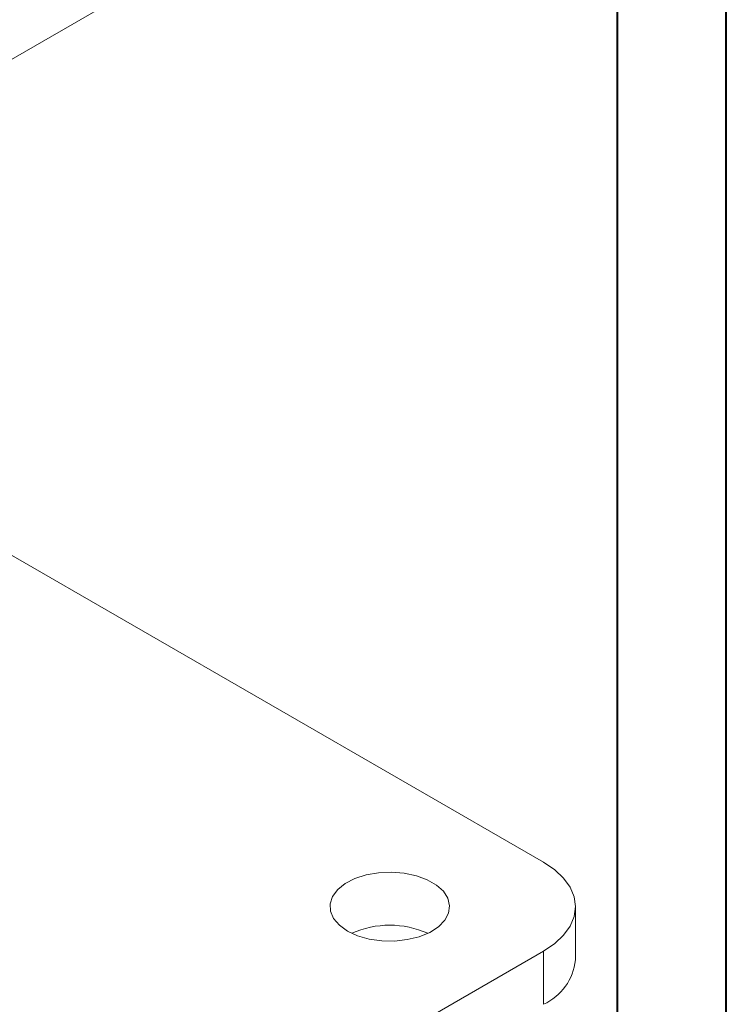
# Model space of a CAD drawing. Header units: millimetres. Extents: x 0 to 210, y 0 to 297.
# Tile 5 of 38: x 178 to 210, y 62 to 108. Entities that reach past the tile are written whole.
import ezdxf

# ---------------------------------------------------------------- set-up
doc = ezdxf.new("R2010")
doc.units = ezdxf.units.MM

msp = doc.modelspace()

# ---------------------------------------------------------------- linework, layer by layer
at = {"color": 7, "linetype": 'Continuous', "lineweight": 40}
for p, q in [((210.079, 0.215), (210.079, 297.215)), ((205.079, 5.215), (205.079, 292.215))]:
    msp.add_line(p, q, dxfattribs=at)
at = {"color": 7, "linetype": 'Continuous', "lineweight": 15}
for p, q in [((169.86, 101.685), (198.144, 118.013)), ((201.679, 69.02), (174.842, 84.513)), ((203.144, 64.53), (203.144, 66.979)), ((173.395, 48.61), (201.679, 64.938)), ((201.679, 62.489), (201.679, 64.938))]:
    msp.add_line(p, q, dxfattribs=at)
at = {"color": 7, "linetype": 'Continuous', "lineweight": 15, "flags": 128}
for points in [[(201.679, 64.938), (202.189, 65.283), (202.599, 65.669), (202.899, 66.087), (203.082, 66.528), (203.144, 66.979), (203.082, 67.431), (202.899, 67.871), (202.599, 68.29), (202.189, 68.676), (201.679, 69.02)], [(192.664, 65.857), (193.127, 65.642), (193.66, 65.489), (194.237, 65.406), (194.831, 65.397), (195.415, 65.462), (195.962, 65.597), (196.445, 65.797), (196.842, 66.053), (197.134, 66.352), (197.309, 66.68), (197.357, 67.022), (197.277, 67.362), (197.072, 67.685), (196.752, 67.974), (196.331, 68.217), (195.83, 68.401), (195.272, 68.52), (194.683, 68.566), (194.09, 68.538), (193.522, 68.438), (193.004, 68.269), (192.561, 68.039), (192.214, 67.761), (191.979, 67.445), (191.867, 67.108), (191.883, 66.765), (192.027, 66.432), (192.291, 66.124), (192.664, 65.857)]]:
    msp.add_lwpolyline(points, dxfattribs=at)
at = {"color": 7, "linetype": 'Continuous', "lineweight": 15}
for centre, radius, start, end in [((194.608, 61.815), 4.311, 66.0544, 113.9456), ((200.606, 64.805), 2.553, 294.8673, 353.8125)]:
    msp.add_arc(centre, radius, start, end, dxfattribs=at)

doc.saveas('drawing.dxf')
